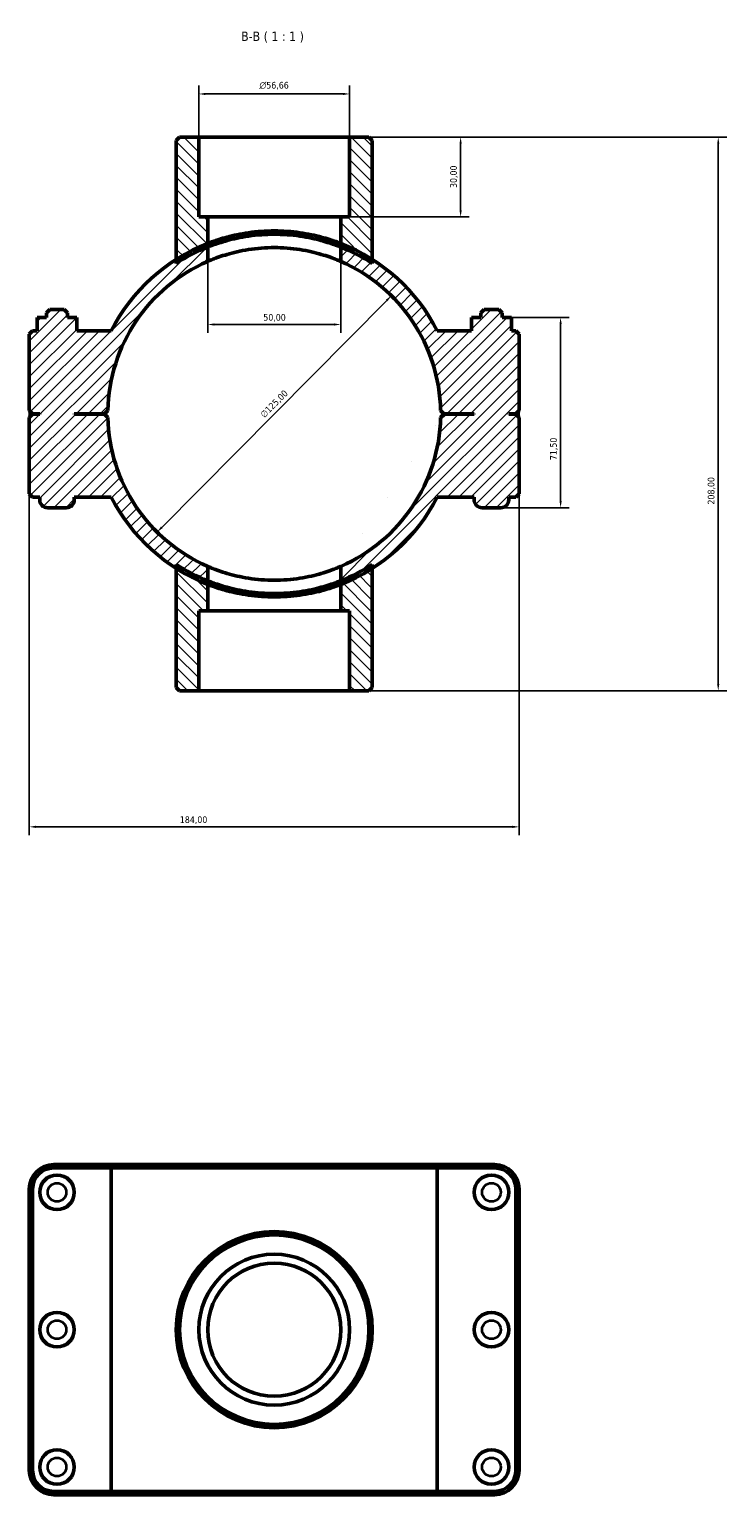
# Model space of a CAD drawing. Header units: millimetres. Extents: x 0 to 902, y -156 to 1184.
# Tile 6 of 6: x 335 to 596, y 633 to 1184. Entities that reach past the tile are written whole.
import ezdxf

# ---------------------------------------------------------------- set-up
doc = ezdxf.new("R2010")
doc.units = ezdxf.units.MM
for name, color, linetype, lineweight in [('Dimension (ISO)', 7, 'Continuous', 25), ('Hatch (ISO)', 7, 'Continuous', 18), ('Symbol (ISO)', 7, 'Continuous', 25), ('Visible (ISO)', 7, 'Continuous', 50), ('Visible Narrow (ISO)', 7, 'Continuous', 35)]:
    doc.layers.add(name, color=color, linetype=linetype, lineweight=lineweight)
doc.styles.add('Label Text (ISO)', font='tahoma.ttf')
doc.styles.add('Note Text (ISO)', font='tahoma.ttf')
doc.dimstyles.new('Default (ISO)', dxfattribs={"dimtxt": 2.5, "dimasz": 2.5, "dimexe": 3.175, "dimexo": 0, "dimgap": 0.762, "dimtad": 1, "dimrnd": 1e-08, "dimzin": 0, "dimtxsty": 'Note Text (ISO)', "dimcen": 0.09, "dimdle": 10, "dimclrd": 256, "dimclre": 256, "dimclrt": 232, "dimazin": 0, "dimtfac": 1.40208, "dimtmove": 0, "dimatfit": 3, "dimfxl": 1, "dimtolj": 1, "dimtzin": 0, "dimlwd": -1, "dimlwe": -1, "dimarcsym": 0})

# ---------------------------------------------------------------- blocks, each defined once
blk = doc.blocks.new('*D7')
at = {"layer": 'Defpoints', "color": 0, "transparency": 16777216}
for p in [(454.86, 1143.06), (451.53, 1113.06), (496.54, 1113.06)]:
    blk.add_point(p, dxfattribs=at)
at = {"layer": 'Dimension (ISO)', "transparency": 16777216}
for p, q in [((454.86, 1143.06), (499.72, 1143.06)), ((496.54, 1140.56), (496.54, 1115.56)), ((451.53, 1113.06), (499.72, 1113.06))]:
    blk.add_line(p, q, dxfattribs=at)
for points in [[(496.13, 1140.56), (496.96, 1140.56), (496.54, 1143.06)], [(496.13, 1115.56), (496.96, 1115.56), (496.54, 1113.06)]]:
    blk.add_solid(points, dxfattribs=at)
at = {"layer": 'Dimension (ISO)', "color": 232, "true_color": 0xca0064, "transparency": 16777216, "insert": (492.61, 1123.94), "char_height": 2.5, "attachment_point": 1, "rotation": 90, "style": 'Note Text (ISO)'}
blk.add_mtext('\\A1;30,00', dxfattribs=at)
blk = doc.blocks.new('*D8')
at = {"layer": 'Defpoints', "color": 0, "transparency": 16777216}
for p in [(398.2, 1159.27), (398.2, 1143.06), (454.86, 1143.06)]:
    blk.add_point(p, dxfattribs=at)
at = {"layer": 'Dimension (ISO)', "transparency": 16777216}
for p, q in [((398.2, 1143.06), (398.2, 1162.45)), ((454.86, 1143.06), (454.86, 1162.45)), ((452.36, 1159.27), (400.7, 1159.27))]:
    blk.add_line(p, q, dxfattribs=at)
for points in [[(400.7, 1159.69), (400.7, 1158.86), (398.2, 1159.27)], [(452.36, 1159.69), (452.36, 1158.86), (454.86, 1159.27)]]:
    blk.add_solid(points, dxfattribs=at)
at = {"layer": 'Dimension (ISO)', "color": 232, "true_color": 0xca0064, "transparency": 16777216, "insert": (420.96, 1163.8), "char_height": 2.5, "attachment_point": 1, "style": 'Note Text (ISO)'}
blk.add_mtext('\\A1;\\fAIGDT|b0|i0;\\H2.5000;\\ln\\fTahoma|b0|i0;\\H2.5000;56,66', dxfattribs=at)
blk = doc.blocks.new('*D9')
at = {"layer": 'Defpoints', "color": 0, "transparency": 16777216}
for p in [(470.53, 1083.45), (382.54, 994.66)]:
    blk.add_point(p, dxfattribs=at)
at = {"layer": 'Dimension (ISO)', "transparency": 16777216}
blk.add_line((384.3, 996.44), (468.77, 1081.68), dxfattribs=at)
blk.add_arc((426.53, 1039.06), 62.5, 42.3487, 66.4225, dxfattribs=at)
for points in [[(468.47, 1081.97), (469.06, 1081.38), (470.53, 1083.45)], [(384, 996.73), (384.59, 996.15), (382.54, 994.66)]]:
    blk.add_solid(points, dxfattribs=at)
at = {"layer": 'Dimension (ISO)', "color": 232, "true_color": 0xca0064, "transparency": 16777216, "insert": (421.04, 1039.17), "char_height": 2.5, "attachment_point": 1, "rotation": 45.2593, "style": 'Note Text (ISO)'}
blk.add_mtext('\\A1;∅125,00', dxfattribs=at)
blk = doc.blocks.new('*D10')
at = {"layer": 'Defpoints', "color": 0, "transparency": 16777216}
for p in [(515.61, 1075.31), (511.63, 1003.81), (534.1, 1003.81)]:
    blk.add_point(p, dxfattribs=at)
at = {"layer": 'Dimension (ISO)', "transparency": 16777216}
for p, q in [((515.61, 1075.31), (537.28, 1075.31)), ((534.1, 1072.81), (534.1, 1006.31)), ((511.63, 1003.81), (537.28, 1003.81))]:
    blk.add_line(p, q, dxfattribs=at)
for points in [[(533.69, 1072.81), (534.52, 1072.81), (534.1, 1075.31)], [(533.69, 1006.31), (534.52, 1006.31), (534.1, 1003.81)]]:
    blk.add_solid(points, dxfattribs=at)
at = {"layer": 'Dimension (ISO)', "color": 232, "true_color": 0xca0064, "transparency": 16777216, "insert": (530.17, 1021.69), "char_height": 2.5, "attachment_point": 1, "rotation": 90, "style": 'Note Text (ISO)'}
blk.add_mtext('\\A1;71,50', dxfattribs=at)
blk = doc.blocks.new('*D11')
at = {"layer": 'Defpoints', "color": 0, "transparency": 16777216}
for p in [(401.53, 1101.76), (451.53, 1101.76), (401.53, 1072.66)]:
    blk.add_point(p, dxfattribs=at)
at = {"layer": 'Dimension (ISO)', "transparency": 16777216}
for p, q in [((401.53, 1101.76), (401.53, 1069.48)), ((451.53, 1101.76), (451.53, 1069.48)), ((449.03, 1072.66), (404.03, 1072.66))]:
    blk.add_line(p, q, dxfattribs=at)
for points in [[(404.03, 1073.07), (404.03, 1072.24), (401.53, 1072.66)], [(449.03, 1073.07), (449.03, 1072.24), (451.53, 1072.66)]]:
    blk.add_solid(points, dxfattribs=at)
at = {"layer": 'Dimension (ISO)', "color": 232, "true_color": 0xca0064, "transparency": 16777216, "insert": (422.43, 1076.59), "char_height": 2.5, "attachment_point": 1, "style": 'Note Text (ISO)'}
blk.add_mtext('\\A1;50,00', dxfattribs=at)
blk = doc.blocks.new('*D12')
at = {"layer": 'Defpoints', "color": 0, "transparency": 16777216}
for p in [(454.86, 1143.06), (454.86, 935.06), (593.32, 935.06)]:
    blk.add_point(p, dxfattribs=at)
at = {"layer": 'Dimension (ISO)', "transparency": 16777216}
for p, q in [((454.86, 1143.06), (596.49, 1143.06)), ((593.32, 1140.56), (593.32, 937.56)), ((454.86, 935.06), (596.49, 935.06))]:
    blk.add_line(p, q, dxfattribs=at)
for points in [[(592.9, 1140.56), (593.73, 1140.56), (593.32, 1143.06)], [(592.9, 937.56), (593.73, 937.56), (593.32, 935.06)]]:
    blk.add_solid(points, dxfattribs=at)
at = {"layer": 'Dimension (ISO)', "color": 232, "true_color": 0xca0064, "transparency": 16777216, "insert": (589.38, 1005.01), "char_height": 2.5, "attachment_point": 1, "rotation": 90, "style": 'Note Text (ISO)'}
blk.add_mtext('\\A1;208,00', dxfattribs=at)
blk = doc.blocks.new('*D13')
at = {"layer": 'Defpoints', "color": 0, "transparency": 16777216}
for p in [(334.53, 1040.36), (518.53, 1040.36), (334.53, 883.92)]:
    blk.add_point(p, dxfattribs=at)
at = {"layer": 'Dimension (ISO)', "transparency": 16777216}
for p, q in [((334.53, 1040.36), (334.53, 880.75)), ((518.53, 1040.36), (518.53, 880.75)), ((516.03, 883.92), (337.03, 883.92))]:
    blk.add_line(p, q, dxfattribs=at)
for points in [[(337.03, 884.34), (337.03, 883.5), (334.53, 883.92)], [(516.03, 884.34), (516.03, 883.5), (518.53, 883.92)]]:
    blk.add_solid(points, dxfattribs=at)
at = {"layer": 'Dimension (ISO)', "color": 232, "true_color": 0xca0064, "transparency": 16777216, "insert": (391.08, 887.86), "char_height": 2.5, "attachment_point": 1, "style": 'Note Text (ISO)'}
blk.add_mtext('\\A1;184,00', dxfattribs=at)

msp = doc.modelspace()

# ---------------------------------------------------------------- hatches: boundary and pattern name
at = {"layer": 'Hatch (ISO)'}
h = msp.add_hatch(dxfattribs=at)
h.set_pattern_fill('ANSI31', color=256, scale=25.4, angle=90.00021, style=0)
h.set_pattern_definition([(135.0002, (0, 0), (-2.245056, -2.245072), [])])
edge = h.paths.add_edge_path()
edge.add_line((398.203, 1113.061), (398.203, 1143.061))
edge.add_line((398.203, 1143.061), (390.955, 1143.061))
edge.add_line((390.955, 1143.061), (389.705, 1141.811))
edge.add_line((389.705, 1141.811), (389.705, 1097.116))
edge.add_line((389.705, 1097.116), (389.705, 1095.63))
edge.add_ellipse((426.531, 1039.061), major_axis=(-36.826, 56.569), ratio=1, start_angle=348.67441, end_angle=360, ccw=False)
edge.add_line((401.531, 1101.76), (401.531, 1113.061))
edge.add_line((401.531, 1113.061), (398.203, 1113.061))
edge = h.paths.add_edge_path()
edge.add_line((454.859, 1143.061), (454.859, 1113.061))
edge.add_line((454.859, 1113.061), (451.531, 1113.061))
edge.add_line((451.531, 1113.061), (451.531, 1101.76))
edge.add_ellipse((426.531, 1039.061), major_axis=(25, 62.7), ratio=1, start_angle=348.67441, end_angle=360, ccw=False)
edge.add_line((463.358, 1095.63), (463.358, 1097.116))
edge.add_line((463.358, 1097.116), (463.358, 1141.811))
edge.add_line((463.358, 1141.811), (462.108, 1143.061))
edge.add_line((462.108, 1143.061), (454.859, 1143.061))
edge = h.paths.add_edge_path()
edge.add_line((401.531, 965.061), (401.531, 976.361))
edge.add_ellipse((426.531, 1039.061), major_axis=(-25, -62.7), ratio=1, start_angle=348.67441, end_angle=360, ccw=False)
edge.add_line((389.705, 982.492), (389.705, 981.006))
edge.add_line((389.705, 981.006), (389.705, 936.311))
edge.add_line((389.705, 936.311), (390.955, 935.061))
edge.add_line((390.955, 935.061), (398.203, 935.061))
edge.add_line((398.203, 935.061), (398.203, 965.061))
edge.add_line((398.203, 965.061), (401.531, 965.061))
edge = h.paths.add_edge_path()
edge.add_line((451.531, 976.361), (451.531, 965.061))
edge.add_line((451.531, 965.061), (454.859, 965.061))
edge.add_line((454.859, 965.061), (454.859, 935.061))
edge.add_line((454.859, 935.061), (462.108, 935.061))
edge.add_line((462.108, 935.061), (463.358, 936.311))
edge.add_line((463.358, 936.311), (463.358, 981.006))
edge.add_line((463.358, 981.006), (463.358, 982.492))
edge.add_ellipse((426.531, 1039.061), major_axis=(36.826, -56.569), ratio=1, start_angle=348.67441, end_angle=360, ccw=False)
h = msp.add_hatch(dxfattribs=at)
h.set_pattern_fill('ANSI31', color=256, scale=25.4, style=0)
h.set_pattern_definition([(45, (0, 0), (-2.245064, 2.245064), [])])
edge = h.paths.add_edge_path()
edge.add_line((517.281, 1039.111), (518.531, 1040.361))
edge.add_line((518.531, 1040.361), (518.531, 1069.061))
edge.add_line((518.531, 1069.061), (517.281, 1070.311))
edge.add_line((517.281, 1070.311), (515.614, 1070.311))
edge.add_line((515.614, 1070.311), (515.614, 1075.311))
edge.add_line((515.614, 1075.311), (512.131, 1075.311))
edge.add_line((512.131, 1075.311), (512.131, 1077.061))
edge.add_line((512.131, 1077.061), (510.881, 1078.311))
edge.add_line((510.881, 1078.311), (505.381, 1078.311))
edge.add_line((505.381, 1078.311), (504.131, 1077.061))
edge.add_line((504.131, 1077.061), (504.131, 1075.311))
edge.add_line((504.131, 1075.311), (500.649, 1075.311))
edge.add_line((500.649, 1075.311), (500.649, 1070.311))
edge.add_line((500.649, 1070.311), (487.768, 1070.311))
edge.add_ellipse((426.531, 1039.061), major_axis=(61.237, 31.25), ratio=1, start_angle=0, end_angle=30.57585)
edge.add_ellipse((426.531, 1039.061), major_axis=(36.826, 58.055), ratio=1, start_angle=0, end_angle=11.06477)
edge.add_line((451.531, 1103.104), (451.531, 1096.343))
edge.add_ellipse((426.531, 1039.061), major_axis=(25, 57.282), ratio=1, start_angle=294.76995, end_angle=360, ccw=False)
edge.add_line((489.018, 1040.361), (490.281, 1039.111))
edge.add_line((490.281, 1039.111), (501.631, 1039.111))
edge.add_line((501.631, 1039.111), (501.631, 1039.011))
edge.add_line((501.631, 1039.011), (490.281, 1039.011))
edge.add_line((490.281, 1039.011), (489.018, 1037.761))
edge.add_ellipse((426.531, 1039.061), major_axis=(62.486, -1.3), ratio=1, start_angle=294.76995, end_angle=360, ccw=False)
edge.add_line((451.531, 981.779), (451.531, 975.017))
edge.add_ellipse((426.531, 1039.061), major_axis=(25, -64.043), ratio=1, start_angle=0, end_angle=11.06477)
edge.add_ellipse((426.531, 1039.061), major_axis=(36.826, -58.055), ratio=1, start_angle=0, end_angle=30.57585)
edge.add_line((487.768, 1007.811), (501.631, 1007.811))
edge.add_line((501.631, 1007.811), (501.631, 1006.811))
edge.add_ellipse((504.631, 1006.811), major_axis=(-3, 0), ratio=1, start_angle=0, end_angle=90)
edge.add_line((504.631, 1003.811), (511.631, 1003.811))
edge.add_ellipse((511.631, 1006.811), major_axis=(0, -3), ratio=1, start_angle=0, end_angle=90)
edge.add_line((514.631, 1006.811), (514.631, 1007.811))
edge.add_line((514.631, 1007.811), (517.281, 1007.811))
edge.add_line((517.281, 1007.811), (518.531, 1009.061))
edge.add_line((518.531, 1009.061), (518.531, 1037.761))
edge.add_line((518.531, 1037.761), (517.281, 1039.011))
edge.add_line((517.281, 1039.011), (514.631, 1039.011))
edge.add_line((514.631, 1039.011), (514.631, 1039.111))
edge.add_line((514.631, 1039.111), (517.281, 1039.111))
edge = h.paths.add_edge_path()
edge.add_line((334.531, 1040.361), (335.781, 1039.111))
edge.add_line((335.781, 1039.111), (338.431, 1039.111))
edge.add_line((338.431, 1039.111), (338.431, 1039.011))
edge.add_line((338.431, 1039.011), (335.781, 1039.011))
edge.add_line((335.781, 1039.011), (334.531, 1037.761))
edge.add_line((334.531, 1037.761), (334.531, 1009.061))
edge.add_line((334.531, 1009.061), (335.781, 1007.811))
edge.add_line((335.781, 1007.811), (338.431, 1007.811))
edge.add_line((338.431, 1007.811), (338.431, 1006.811))
edge.add_ellipse((341.431, 1006.811), major_axis=(-3, 0), ratio=1, start_angle=0, end_angle=90)
edge.add_line((341.431, 1003.811), (348.431, 1003.811))
edge.add_ellipse((348.431, 1006.811), major_axis=(0, -3), ratio=1, start_angle=0, end_angle=90)
edge.add_line((351.431, 1006.811), (351.431, 1007.811))
edge.add_line((351.431, 1007.811), (365.294, 1007.811))
edge.add_ellipse((426.531, 1039.061), major_axis=(-61.237, -31.25), ratio=1, start_angle=0, end_angle=30.57585)
edge.add_ellipse((426.531, 1039.061), major_axis=(-36.826, -58.055), ratio=1, start_angle=0, end_angle=11.06477)
edge.add_line((401.531, 975.017), (401.531, 981.779))
edge.add_ellipse((426.531, 1039.061), major_axis=(-25, -57.282), ratio=1, start_angle=294.76995, end_angle=360, ccw=False)
edge.add_line((364.045, 1037.761), (362.781, 1039.011))
edge.add_line((362.781, 1039.011), (351.431, 1039.011))
edge.add_line((351.431, 1039.011), (351.431, 1039.111))
edge.add_line((351.431, 1039.111), (362.781, 1039.111))
edge.add_line((362.781, 1039.111), (364.045, 1040.361))
edge.add_ellipse((426.531, 1039.061), major_axis=(-62.486, 1.3), ratio=1, start_angle=294.76995, end_angle=360, ccw=False)
edge.add_line((401.531, 1096.343), (401.531, 1103.104))
edge.add_ellipse((426.531, 1039.061), major_axis=(-25, 64.043), ratio=1, start_angle=0, end_angle=11.06477)
edge.add_ellipse((426.531, 1039.061), major_axis=(-36.826, 58.055), ratio=1, start_angle=0, end_angle=30.57585)
edge.add_line((365.294, 1070.311), (352.414, 1070.311))
edge.add_line((352.414, 1070.311), (352.414, 1075.311))
edge.add_line((352.414, 1075.311), (348.931, 1075.311))
edge.add_line((348.931, 1075.311), (348.931, 1077.061))
edge.add_line((348.931, 1077.061), (347.681, 1078.311))
edge.add_line((347.681, 1078.311), (342.181, 1078.311))
edge.add_line((342.181, 1078.311), (340.931, 1077.061))
edge.add_line((340.931, 1077.061), (340.931, 1075.311))
edge.add_line((340.931, 1075.311), (337.449, 1075.311))
edge.add_line((337.449, 1075.311), (337.449, 1070.311))
edge.add_line((337.449, 1070.311), (335.781, 1070.311))
edge.add_line((335.781, 1070.311), (334.531, 1069.061))
edge.add_line((334.531, 1069.061), (334.531, 1040.361))

# ---------------------------------------------------------------- linework, layer by layer
at = {"layer": 'Visible (ISO)'}
for p, q in [((390.955, 1143.061), (389.705, 1141.811)), ((389.705, 1141.811), (389.705, 1095.63)), ((398.203, 1143.061), (390.955, 1143.061)), ((398.203, 1113.061), (398.203, 1143.061)), ((398.203, 1143.061), (454.859, 1143.061)), ((454.859, 1143.061), (454.859, 1113.061)), ((462.108, 1143.061), (454.859, 1143.061)), ((463.358, 1141.811), (462.108, 1143.061)), ((463.358, 1095.63), (463.358, 1141.811)), ((401.531, 1113.061), (398.203, 1113.061)), ((401.531, 1101.76), (401.531, 1113.061)), ((401.531, 1113.061), (451.531, 1113.061)), ((454.859, 1113.061), (451.531, 1113.061)), ((451.531, 1113.061), (451.531, 1101.76)), ((401.531, 1096.343), (401.531, 1103.104)), ((451.531, 1103.104), (451.531, 1096.343)), ((337.426, 1075.311), (337.449, 1075.311)), ((337.426, 1070.311), (337.426, 1075.311)), ((340.931, 1075.311), (337.449, 1075.311)), ((337.449, 1075.311), (337.449, 1070.311)), ((342.181, 1078.311), (340.931, 1077.061)), ((340.931, 1077.061), (340.931, 1075.311)), ((347.681, 1078.311), (342.181, 1078.311)), ((348.931, 1077.061), (347.681, 1078.311)), ((348.931, 1075.311), (348.931, 1077.061)), ((352.414, 1075.311), (348.931, 1075.311)), ((352.414, 1070.311), (352.414, 1075.311)), ((352.414, 1075.311), (352.437, 1075.311)), ((352.437, 1070.311), (352.437, 1075.311)), ((500.649, 1075.311), (500.626, 1075.311)), ((500.626, 1070.311), (500.626, 1075.311)), ((504.131, 1075.311), (500.649, 1075.311)), ((500.649, 1075.311), (500.649, 1070.311)), ((505.381, 1078.311), (504.131, 1077.061)), ((504.131, 1077.061), (504.131, 1075.311)), ((510.881, 1078.311), (505.381, 1078.311)), ((512.131, 1077.061), (510.881, 1078.311)), ((512.131, 1075.311), (512.131, 1077.061)), ((515.614, 1075.311), (512.131, 1075.311)), ((515.614, 1070.311), (515.614, 1075.311)), ((515.637, 1075.311), (515.614, 1075.311)), ((515.637, 1070.311), (515.637, 1075.311)), ((335.781, 1070.311), (334.531, 1069.061)), ((334.531, 1069.061), (334.531, 1040.361)), ((337.449, 1070.311), (335.781, 1070.311)), ((365.294, 1070.311), (352.414, 1070.311)), ((500.649, 1070.311), (487.768, 1070.311)), ((517.281, 1070.311), (515.614, 1070.311)), ((518.531, 1069.061), (517.281, 1070.311)), ((518.531, 1040.361), (518.531, 1069.061)), ((334.531, 1040.361), (335.781, 1039.111)), ((335.781, 1039.011), (334.531, 1037.761)), ((334.531, 1037.761), (334.531, 1009.061)), ((335.781, 1039.111), (338.431, 1039.111)), ((338.431, 1039.011), (335.781, 1039.011)), ((338.431, 1039.111), (338.431, 1039.011)), ((351.431, 1039.011), (351.431, 1039.111)), ((351.431, 1039.111), (362.781, 1039.111)), ((362.781, 1039.011), (351.431, 1039.011)), ((362.781, 1039.111), (364.045, 1040.361)), ((364.045, 1037.761), (362.781, 1039.011)), ((489.018, 1040.361), (490.281, 1039.111)), ((490.281, 1039.011), (489.018, 1037.761)), ((490.281, 1039.111), (501.631, 1039.111)), ((501.631, 1039.011), (490.281, 1039.011)), ((501.631, 1039.111), (501.631, 1039.011)), ((514.631, 1039.011), (514.631, 1039.111)), ((514.631, 1039.111), (517.281, 1039.111)), ((517.281, 1039.011), (514.631, 1039.011)), ((517.281, 1039.111), (518.531, 1040.361)), ((518.531, 1037.761), (517.281, 1039.011)), ((518.531, 1009.061), (518.531, 1037.761)), ((334.531, 1009.061), (335.781, 1007.811)), ((335.781, 1007.811), (338.431, 1007.811)), ((338.431, 1007.811), (338.431, 1006.811)), ((351.431, 1006.811), (351.431, 1007.811)), ((351.431, 1007.811), (365.294, 1007.811)), ((487.768, 1007.811), (501.631, 1007.811)), ((501.631, 1007.811), (501.631, 1006.811)), ((514.631, 1006.811), (514.631, 1007.811)), ((514.631, 1007.811), (517.281, 1007.811)), ((517.281, 1007.811), (518.531, 1009.061)), ((341.431, 1003.811), (348.431, 1003.811)), ((504.631, 1003.811), (511.631, 1003.811)), ((389.705, 982.492), (389.705, 936.311)), ((401.531, 975.017), (401.531, 981.779)), ((451.531, 981.779), (451.531, 975.017)), ((463.358, 936.311), (463.358, 982.492)), ((401.531, 965.061), (401.531, 976.361)), ((451.531, 976.361), (451.531, 965.061)), ((398.203, 935.061), (398.203, 965.061)), ((398.203, 965.061), (401.531, 965.061)), ((451.531, 965.061), (401.531, 965.061)), ((451.531, 965.061), (454.859, 965.061)), ((454.859, 965.061), (454.859, 935.061)), ((389.705, 936.311), (390.955, 935.061)), ((462.108, 935.061), (463.358, 936.311)), ((390.955, 935.061), (398.203, 935.061)), ((454.859, 935.061), (398.203, 935.061)), ((454.859, 935.061), (462.108, 935.061)), ((366.064, 757.001), (343.731, 757.001)), ((343.731, 755.751), (365.294, 755.751)), ((487.768, 755.751), (365.294, 755.751)), ((365.294, 634.251), (365.294, 755.751)), ((366.064, 757.001), (486.998, 757.001)), ((509.331, 757.001), (486.998, 757.001)), ((487.768, 755.751), (509.331, 755.751)), ((487.768, 634.251), (487.768, 755.751)), ((334.531, 747.801), (334.531, 642.201)), ((335.781, 642.201), (335.781, 747.801)), ((517.281, 747.801), (517.281, 642.201)), ((518.531, 642.201), (518.531, 747.801)), ((365.294, 634.251), (343.731, 634.251)), ((365.294, 634.251), (487.768, 634.251)), ((509.331, 634.251), (487.768, 634.251)), ((343.731, 633.001), (366.064, 633.001)), ((486.998, 633.001), (366.064, 633.001)), ((486.998, 633.001), (509.331, 633.001))]:
    msp.add_line(p, q, dxfattribs=at)
for centre, radius in [((344.931, 746.601), 6.5), ((508.131, 746.601), 6.5), ((426.531, 695.001), 36.826), ((426.531, 695.001), 35.576), ((426.531, 695.001), 28.328), ((426.531, 695.001), 25), ((344.931, 695.001), 6.5), ((508.131, 695.001), 6.5), ((344.931, 643.401), 6.5), ((508.131, 643.401), 6.5)]:
    msp.add_circle(centre, radius, dxfattribs=at)
for centre, radius, start, end in [((426.531, 1039.061), 68.75, 111.32369, 152.96431), ((426.531, 1039.061), 67.5, 111.73846, 123.06405), ((426.531, 1039.061), 68.75, 27.03569, 68.67631), ((426.531, 1039.061), 67.5, 56.93595, 68.26154), ((426.531, 1039.061), 62.5, 113.57818, 178.80823), ((426.531, 1039.061), 62.5, 1.19177, 66.42182), ((426.531, 1039.061), 62.5, 181.19177, 246.42182), ((426.531, 1039.061), 62.5, 293.57818, 358.80823), ((426.531, 1039.061), 68.75, 207.03569, 248.67631), ((426.531, 1039.061), 68.75, 291.32369, 332.96431), ((341.431, 1006.811), 3, 180, 270), ((348.431, 1006.811), 3, 270, 0), ((504.631, 1006.811), 3, 180, 270), ((511.631, 1006.811), 3, 270, 0), ((426.531, 1039.061), 67.5, 236.93595, 248.26154), ((426.531, 1039.061), 67.5, 291.73846, 303.06405), ((343.731, 747.801), 9.2, 90, 180), ((343.731, 747.801), 7.95, 90, 180), ((509.331, 747.801), 9.2, 0, 90), ((509.331, 747.801), 7.95, 0, 90), ((343.731, 642.201), 9.2, 180, 270), ((343.731, 642.201), 7.95, 180, 270), ((509.331, 642.201), 9.2, 270, 0), ((509.331, 642.201), 7.95, 270, 0)]:
    msp.add_arc(centre, radius, start, end, dxfattribs=at)
for points, knots in [([(401.531, 1103.104), (401.531, 1103.104), (401.685, 1103.165), (402.325, 1103.409), (402.811, 1103.593), (404.091, 1104.049), (404.885, 1104.321), (406.716, 1104.9), (407.751, 1105.206), (409.955, 1105.792), (411.2, 1106.094), (413.915, 1106.658), (415.386, 1106.919), (418.462, 1107.353), (420.07, 1107.526), (423.312, 1107.755), (424.946, 1107.811), (428.116, 1107.811), (429.751, 1107.755), (432.993, 1107.526), (434.601, 1107.353), (437.676, 1106.919), (439.147, 1106.658), (441.863, 1106.094), (443.108, 1105.792), (445.311, 1105.206), (446.347, 1104.9), (448.177, 1104.321), (448.972, 1104.049), (450.251, 1103.593), (450.738, 1103.409), (451.378, 1103.165), (451.531, 1103.104), (451.531, 1103.104)], [7.6098852, 7.6098852, 7.6098852, 7.6098852, 8.0856627, 8.0856627, 8.5614402, 8.5614402, 9.0372177, 9.0372177, 9.5129952, 9.5129952, 9.9884534, 9.9884534, 10.4639115, 10.4639115, 10.9393697, 10.9393697, 11.4148278, 11.4148278, 11.890286, 11.890286, 12.3657441, 12.3657441, 12.8412023, 12.8412023, 13.3166604, 13.3166604, 13.7924379, 13.7924379, 14.2682154, 14.2682154, 14.7439929, 14.7439929, 15.2197704, 15.2197704, 15.2197704, 15.2197704]), ([(401.531, 1101.76), (401.531, 1101.76), (401.685, 1101.822), (402.325, 1102.072), (402.812, 1102.26), (404.092, 1102.725), (404.886, 1103.003), (406.716, 1103.594), (407.752, 1103.906), (409.955, 1104.504), (411.199, 1104.811), (413.914, 1105.386), (415.385, 1105.652), (418.46, 1106.094), (420.068, 1106.27), (423.311, 1106.503), (424.946, 1106.561), (428.117, 1106.561), (429.752, 1106.503), (432.994, 1106.27), (434.602, 1106.094), (437.678, 1105.652), (439.148, 1105.386), (441.863, 1104.811), (443.108, 1104.504), (445.311, 1103.906), (446.346, 1103.594), (448.176, 1103.003), (448.971, 1102.725), (450.251, 1102.26), (450.737, 1102.072), (451.378, 1101.822), (451.531, 1101.76), (451.531, 1101.76)], [0, 0, 0, 0, 0.4759818, 0.4759818, 0.9519636, 0.9519636, 1.4279454, 1.4279454, 1.9039272, 1.9039272, 2.3795634, 2.3795634, 2.8551996, 2.8551996, 3.3308358, 3.3308358, 3.8064721, 3.8064721, 4.2821083, 4.2821083, 4.7577445, 4.7577445, 5.2333807, 5.2333807, 5.7090169, 5.7090169, 6.1849987, 6.1849987, 6.6609805, 6.6609805, 7.1369623, 7.1369623, 7.6129441, 7.6129441, 7.6129441, 7.6129441]), ([(451.531, 1096.343), (451.531, 1096.343), (451.377, 1096.411), (450.735, 1096.685), (450.248, 1096.89), (448.967, 1097.399), (448.173, 1097.702), (446.344, 1098.345), (445.309, 1098.684), (443.109, 1099.333), (441.867, 1099.666), (439.154, 1100.289), (437.685, 1100.577), (434.61, 1101.056), (433.002, 1101.246), (429.756, 1101.499), (428.119, 1101.561), (424.943, 1101.561), (423.306, 1101.499), (420.061, 1101.246), (418.453, 1101.056), (415.378, 1100.577), (413.908, 1100.289), (411.196, 1099.666), (409.953, 1099.333), (407.753, 1098.684), (406.718, 1098.345), (404.889, 1097.702), (404.095, 1097.399), (402.814, 1096.89), (402.327, 1096.685), (401.685, 1096.411), (401.531, 1096.343), (401.531, 1096.343)], [0, 0, 0, 0, 0.4769471, 0.4769471, 0.9538942, 0.9538942, 1.4308412, 1.4308412, 1.9077883, 1.9077883, 2.3842529, 2.3842529, 2.8607175, 2.8607175, 3.3371821, 3.3371821, 3.8136467, 3.8136467, 4.2901113, 4.2901113, 4.7665759, 4.7665759, 5.2430404, 5.2430404, 5.719505, 5.719505, 6.1964521, 6.1964521, 6.6733992, 6.6733992, 7.1503463, 7.1503463, 7.6272934, 7.6272934, 7.6272934, 7.6272934]), ([(401.531, 981.779), (401.531, 981.779), (401.685, 981.71), (402.327, 981.437), (402.814, 981.231), (404.095, 980.723), (404.889, 980.419), (406.718, 979.776), (407.753, 979.437), (409.953, 978.789), (411.196, 978.455), (413.908, 977.833), (415.378, 977.544), (418.453, 977.066), (420.061, 976.875), (423.306, 976.623), (424.943, 976.561), (428.119, 976.561), (429.756, 976.623), (433.002, 976.875), (434.61, 977.066), (437.685, 977.544), (439.154, 977.833), (441.867, 978.455), (443.109, 978.789), (445.309, 979.437), (446.344, 979.776), (448.173, 980.419), (448.967, 980.723), (450.248, 981.231), (450.735, 981.437), (451.377, 981.71), (451.531, 981.779), (451.531, 981.779)], [0, 0, 0, 0, 0.4769471, 0.4769471, 0.9538942, 0.9538942, 1.4308412, 1.4308412, 1.9077883, 1.9077883, 2.3842529, 2.3842529, 2.8607175, 2.8607175, 3.3371821, 3.3371821, 3.8136467, 3.8136467, 4.2901113, 4.2901113, 4.7665759, 4.7665759, 5.2430404, 5.2430404, 5.719505, 5.719505, 6.1964521, 6.1964521, 6.6733992, 6.6733992, 7.1503463, 7.1503463, 7.6272934, 7.6272934, 7.6272934, 7.6272934]), ([(401.531, 976.361), (401.531, 976.361), (401.685, 976.299), (402.325, 976.049), (402.812, 975.862), (404.092, 975.396), (404.886, 975.118), (406.716, 974.528), (407.752, 974.216), (409.955, 973.618), (411.199, 973.31), (413.914, 972.736), (415.385, 972.469), (418.46, 972.027), (420.068, 971.851), (423.311, 971.618), (424.946, 971.561), (428.117, 971.561), (429.752, 971.618), (432.994, 971.851), (434.602, 972.027), (437.678, 972.469), (439.148, 972.736), (441.863, 973.31), (443.108, 973.618), (445.311, 974.216), (446.346, 974.528), (448.176, 975.118), (448.971, 975.396), (450.251, 975.862), (450.737, 976.049), (451.378, 976.299), (451.531, 976.361), (451.531, 976.361)], [7.6129441, 7.6129441, 7.6129441, 7.6129441, 8.0889259, 8.0889259, 8.5649077, 8.5649077, 9.0408895, 9.0408895, 9.5168713, 9.5168713, 9.9925075, 9.9925075, 10.4681437, 10.4681437, 10.94378, 10.94378, 11.4194162, 11.4194162, 11.8950524, 11.8950524, 12.3706886, 12.3706886, 12.8463248, 12.8463248, 13.321961, 13.321961, 13.7979428, 13.7979428, 14.2739246, 14.2739246, 14.7499064, 14.7499064, 15.2258882, 15.2258882, 15.2258882, 15.2258882]), ([(451.531, 975.017), (451.531, 975.017), (451.378, 974.957), (450.738, 974.712), (450.251, 974.529), (448.972, 974.073), (448.177, 973.8), (446.347, 973.221), (445.311, 972.916), (443.108, 972.329), (441.863, 972.028), (439.147, 971.464), (437.676, 971.202), (434.601, 970.768), (432.993, 970.596), (429.751, 970.367), (428.116, 970.311), (424.946, 970.311), (423.312, 970.367), (420.07, 970.596), (418.462, 970.768), (415.386, 971.202), (413.915, 971.464), (411.2, 972.028), (409.955, 972.329), (407.751, 972.916), (406.716, 973.221), (404.885, 973.8), (404.091, 974.073), (402.811, 974.529), (402.325, 974.712), (401.685, 974.957), (401.531, 975.017), (401.531, 975.017)], [7.6098852, 7.6098852, 7.6098852, 7.6098852, 8.0856627, 8.0856627, 8.5614402, 8.5614402, 9.0372177, 9.0372177, 9.5129952, 9.5129952, 9.9884534, 9.9884534, 10.4639115, 10.4639115, 10.9393697, 10.9393697, 11.4148278, 11.4148278, 11.890286, 11.890286, 12.3657441, 12.3657441, 12.8412023, 12.8412023, 13.3166604, 13.3166604, 13.7924379, 13.7924379, 14.2682154, 14.2682154, 14.7439929, 14.7439929, 15.2197704, 15.2197704, 15.2197704, 15.2197704])]:
    msp.add_open_spline(points, degree=3, knots=knots, dxfattribs=at)
for points in [[(366.064, 757.001), (365.806, 756.585), (365.549, 756.168), (365.294, 755.751)], [(486.998, 757.001), (487.256, 756.585), (487.513, 756.168), (487.768, 755.751)], [(366.064, 633.001), (365.806, 633.417), (365.549, 633.834), (365.294, 634.251)], [(486.998, 633.001), (487.256, 633.417), (487.513, 633.834), (487.768, 634.251)]]:
    msp.add_open_spline(points, degree=3, dxfattribs=at)
at = {"layer": 'Visible Narrow (ISO)'}
for p, q in [((343.731, 755.813), (343.731, 756.938)), ((509.331, 755.813), (509.331, 756.938)), ((335.719, 747.801), (334.594, 747.801)), ((517.344, 747.801), (518.469, 747.801)), ((335.719, 642.201), (334.594, 642.201)), ((517.344, 642.201), (518.469, 642.201)), ((343.731, 634.188), (343.731, 633.063)), ((509.331, 634.188), (509.331, 633.063))]:
    msp.add_line(p, q, dxfattribs=at)
for centre in [(344.931, 746.601), (508.131, 746.601), (344.931, 695.001), (508.131, 695.001), (344.931, 643.401), (508.131, 643.401)]:
    msp.add_circle(centre, 3.5, dxfattribs=at)

# ---------------------------------------------------------------- texts
at = {"layer": 'Symbol (ISO)', "insert": (414.092, 1178.561), "char_height": 3.5, "attachment_point": 7, "style": 'Label Text (ISO)'}
msp.add_mtext('B-B ( 1 : 1 )', dxfattribs=at)

# ---------------------------------------------------------------- dimensions: what is measured, and where the dimension line sits
at = {"layer": 'Dimension (ISO)'}
dim = msp.add_linear_dim(base=(398.203, 1159.274), p1=(454.859, 1143.061), p2=(398.203, 1143.061), angle=180, text='\\fAIGDT|b0|i0;\\H2.5000;\\ln\\fTahoma|b0|i0;\\H2.5000;<>', dimstyle='Default (ISO)', override={"dimdec": 2, "dimtp": 0, "dimtm": 0, "dimtdec": 2, "dimtofl": 0, "dimatfit": 1}, dxfattribs=at)
dim.commit()
dim.dimension.update_dxf_attribs({"geometry": '*D8', "text_midpoint": (426.531, 1159.274), "dimtype": 160})
for base, p1, p2, angle, picture, middle in [((496.545, 1113.061), (454.859, 1143.061), (451.531, 1113.061), 90, '*D7', (496.545, 1128.061)), ((593.315, 935.061), (454.859, 1143.061), (454.859, 935.061), 90, '*D12', (593.315, 1010.061)), ((534.105, 1003.811), (515.614, 1075.311), (511.631, 1003.811), 270, '*D10', (534.105, 1025.811))]:
    dim = msp.add_linear_dim(base=base, p1=p1, p2=p2, angle=angle, dimstyle='Default (ISO)', override={"dimdec": 2, "dimtp": 0, "dimtm": 0, "dimtdec": 2, "dimtofl": 0, "dimatfit": 1}, dxfattribs=at)
    dim.commit()
    dim.dimension.update_dxf_attribs({"geometry": picture, "text_midpoint": middle, "dimtype": 160})
for base, p1, p2, picture, middle in [((401.531, 1072.656), (451.531, 1101.76), (401.531, 1101.76), '*D11', (426.531, 1072.656)), ((334.531, 883.921), (518.531, 1040.361), (334.531, 1040.361), '*D13', (396.031, 883.921))]:
    dim = msp.add_linear_dim(base=base, p1=p1, p2=p2, dimstyle='Default (ISO)', override={"dimdec": 2, "dimtp": 0, "dimtm": 0, "dimtdec": 2, "dimtofl": 0, "dimatfit": 1}, dxfattribs=at)
    dim.commit()
    dim.dimension.update_dxf_attribs({"geometry": picture, "text_midpoint": middle, "dimtype": 160})
dim = msp.add_diameter_dim_2p(p1=(382.536, 994.664), p2=(470.526, 1083.454), dimstyle='Default (ISO)', override={"dimdec": 2, "dimlfac": 0.999973, "dimtp": 0, "dimtm": 0, "dimtdec": 2, "dimatfit": 2}, dxfattribs=at)
dim.commit()
dim.dimension.update_dxf_attribs({"geometry": '*D9', "text_midpoint": (428.391, 1040.936), "dimtype": 163})

doc.saveas('drawing.dxf')
